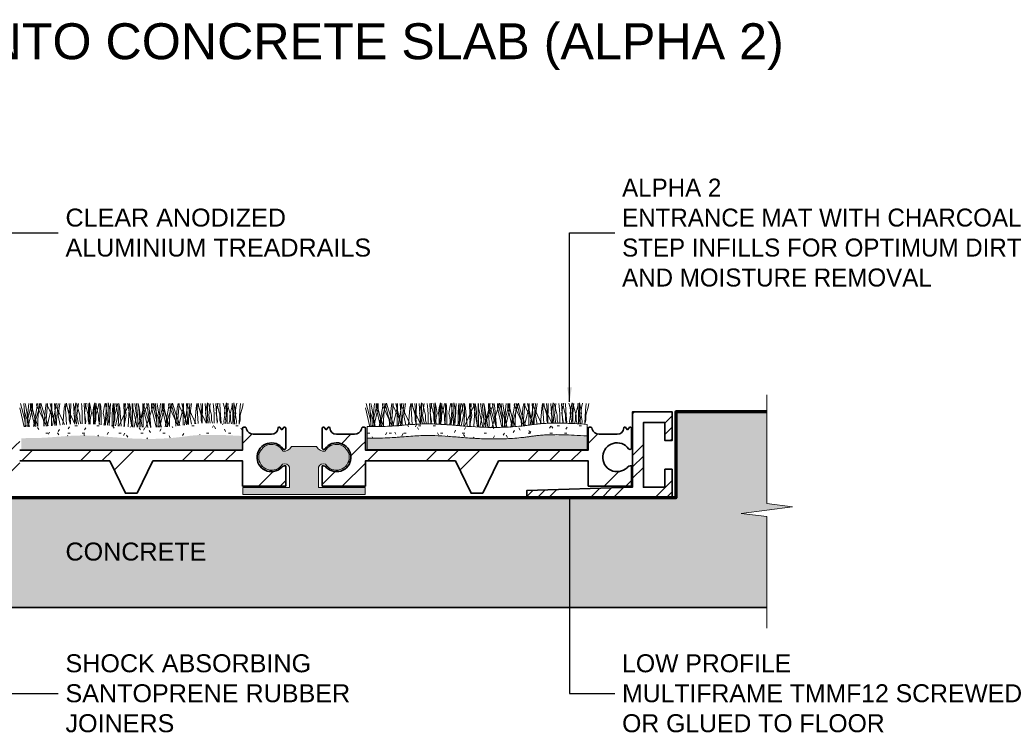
# Model space of a CAD drawing. Header units: millimetres. Extents: x -119 to 121, y -35 to 67.
# Tile 2 of 2: x -16 to 121, y -32 to 67. Entities that reach past the tile are written whole.
import ezdxf

# ---------------------------------------------------------------- set-up
doc = ezdxf.new("R2010")
doc.units = ezdxf.units.MM
for name, color, linetype, lineweight in [('FS-DETAIL', 3, 'Continuous', 35), ('FS-DETAIL-HATCH', 253, 'Continuous', 13), ('FS-DETAIL-THIN', 8, 'Continuous', 18), ('FS-DETAIL-WIDE', 4, 'Continuous', 70), ('FS-TEXT', 7, 'Continuous', 25)]:
    doc.layers.add(name, color=color, linetype=linetype, lineweight=lineweight)
doc.styles.add('Arial', font='arial.ttf', dxfattribs={"height": 2.5})
doc.dimstyles.new('Diagonal_2.5mm Arial$7', dxfattribs={"dimtxt": 2.5, "dimasz": 2, "dimexe": 2.5, "dimexo": 5, "dimgap": 1, "dimtad": 0, "dimzin": 0, "dimdsep": 46, "dimtxsty": 'Arial', "dimcen": 2, "dimdle": 4, "dimclrd": 1, "dimclre": 256, "dimclrt": 7, "dimaunit": 1, "dimadec": 0, "dimazin": 0, "dimtfac": 1, "dimtix": 1, "dimtmove": 2, "dimatfit": 3, "dimfxl": 1, "dimtvp": 1, "dimtolj": 1, "dimtzin": 0, "dimarcsym": 0})
pattern_1 = [(0, (-1470.8848, -3314.3354), (4.064, 1.016), [0.335, -2.713, 0.335, -2.713, -16.256]), (0, (-1470.8848, -3314.3354), (4.064, 1.016), [-6.096, 0.335, -5.761, 0.335, -2.713, -7.112]), (0, (-1470.8848, -3314.3354), (4.064, 1.016), [-15.24, 0.335, -1.697, 0.335, -4.745]), (120, (-1469.3608, -3313.8274), (-2.9118818, 3.01152724), [0.335, -2.713, 0.335, -2.713, -16.256]), (120, (-1469.3608, -3313.8274), (-2.9118818, 3.01152724), [-6.096, 0.335, -5.761, 0.335, -2.713, -7.112]), (120, (-1469.3608, -3313.8274), (-2.9118818, 3.01152724), [-15.24, 0.335, -1.697, 0.335, -4.745]), (240, (-1468.8528, -3311.7954), (-1.1521182, -4.02752724), [0.335, -2.713, 0.335, -2.713, -16.256]), (240, (-1468.8528, -3311.7954), (-1.1521182, -4.02752724), [-6.096, 0.335, -5.761, 0.335, -2.713, -7.112]), (240, (-1468.8528, -3311.7954), (-1.1521182, -4.02752724), [-15.24, 0.335, -1.697, 0.335, -4.745])]

# ---------------------------------------------------------------- blocks, each defined once
blk = doc.blocks.new('CARPET-H-PROFILE-ALPHA')
at = {"layer": 'FS-DETAIL-HATCH'}
for p, q in [((-43.78, -55.42), (-44.36, -53.15)), ((-43.73, -55.42), (-43.93, -53.15)), ((-43.63, -53.51), (-43.71, -53.15)), ((-43.44, -55.42), (-43.24, -53.15)), ((-43.39, -55.42), (-42.82, -53.15)), ((-42.99, -53.77), (-42.99, -53.14)), ((-42.69, -54.18), (-42.99, -53.14)), ((-42.32, -55.42), (-42.89, -53.15)), ((-42.72, -53.77), (-42.72, -53.15)), ((-42.13, -53.4), (-42.09, -53.15)), ((-42.08, -53.51), (-42, -53.15)), ((-41.98, -55.42), (-41.78, -53.15)), ((-41.86, -54.18), (-41.54, -53.1)), ((-41.16, -55.42), (-41.73, -53.15)), ((-41.23, -54.18), (-41.54, -53.1)), ((-40.92, -53.81), (-40.79, -53.15)), ((-40.82, -55.42), (-40.62, -53.15)), ((-40.67, -53.4), (-40.63, -53.15)), ((-39.69, -55.42), (-40.27, -53.15)), ((-40.09, -53.77), (-40.09, -53.15)), ((-40.03, -53.15), (-40.09, -56.25)), ((-39.44, -56.2), (-39.63, -53.15)), ((-39.51, -53.4), (-39.47, -53.15)), ((-39.46, -53.51), (-39.37, -53.15)), ((-39.36, -55.42), (-39.16, -53.15)), ((-39.16, -54.82), (-38.93, -53.15)), ((-38.29, -53.81), (-38.17, -53.16)), ((-37.99, -56.08), (-38.17, -53.16)), ((-38.04, -53.4), (-38, -53.13)), ((-37.89, -53.66), (-38, -53.13)), ((-37.62, -53.15), (-37.54, -54.11)), ((-37.4, -53.15), (-37.46, -56.05)), ((-36.83, -56.02), (-37.01, -53.15)), ((-36.84, -53.73), (-36.68, -53.08)), ((-36.68, -53.43), (-36.68, -53.08)), ((-36.53, -54.82), (-36.31, -53.15)), ((-36.43, -53.66), (-36.53, -53.15)), ((-35.91, -53.15), (-35.86, -53.55)), ((-35.37, -56), (-35.54, -53.15)), ((-35.38, -53.73), (-35.23, -53.13)), ((-35.27, -53.66), (-35.37, -53.15)), ((-34.99, -53.15), (-34.92, -54.11)), ((-34.64, -53.73), (-34.8, -53.08)), ((-34.8, -53.43), (-34.8, -53.08)), ((-34.22, -53.73), (-34.06, -53.08)), ((-34.11, -53.15), (-34.16, -53.55)), ((-34.06, -53.43), (-34.06, -53.08)), ((-33.87, -53.15), (-33.94, -54.11)), ((-33.81, -53.66), (-33.91, -53.15)), ((-33.59, -53.66), (-33.48, -53.15)), ((-33.34, -53.43), (-33.34, -53.15)), ((-33.28, -53.15), (-33.23, -53.55)), ((-32.76, -53.73), (-32.61, -53.13)), ((-32.33, -54.82), (-32.55, -53.15)), ((-32.4, -53.15), (-32.48, -54.11)), ((-32.01, -53.73), (-32.18, -53.08)), ((-32.18, -53.43), (-32.18, -53.08)), ((-32.04, -56.2), (-31.85, -53.15)), ((-31.49, -53.15), (-31.54, -53.55)), ((-31.45, -53.15), (-31.39, -56.25)), ((-31.24, -53.15), (-31.31, -54.11)), ((-30.86, -54.82), (-31.08, -53.15)), ((-30.96, -53.66), (-30.86, -53.15)), ((-30.71, -53.43), (-30.71, -53.15)), ((-30.56, -53.81), (-30.69, -53.15)), ((-29.99, -53.15), (-29.93, -56.25)), ((-29.7, -54.82), (-29.92, -53.15)), ((-29.78, -53.15), (-29.85, -54.11)), ((-29.4, -53.51), (-29.48, -53.15)), ((-29.42, -56.36), (-29.23, -53.16)), ((-29.35, -53.4), (-29.39, -53.15)), ((-29.1, -53.81), (-29.23, -53.16)), ((-28.83, -53.15), (-28.76, -56.25)), ((-28.76, -53.77), (-28.76, -53.15)), ((-28.24, -54.82), (-28.46, -53.15)), ((-28.04, -55.42), (-28.24, -53.15)), ((-27.94, -53.81), (-28.07, -53.15)), ((-27.94, -53.51), (-28.02, -53.15)), ((-27.7, -55.42), (-27.12, -53.15)), ((-27.36, -53.15), (-27.3, -56.25)), ((-27.3, -53.77), (-27.3, -53.14)), ((-27, -54.18), (-27.3, -53.14)), ((-26.78, -53.51), (-26.86, -53.15)), ((-26.72, -53.4), (-26.77, -53.15)), ((-26.48, -53.81), (-26.6, -53.15)), ((-26.16, -54.18), (-25.85, -53.1)), ((-26.14, -53.77), (-26.14, -53.15)), ((-25.46, -55.42), (-26.04, -53.15)), ((-25.54, -54.18), (-25.85, -53.1)), ((-25.41, -55.42), (-25.61, -53.15)), ((-25.31, -53.51), (-25.39, -53.15)), ((-25.13, -55.42), (-24.93, -53.15)), ((-25.07, -55.42), (-24.5, -53.15)), ((-24.68, -53.77), (-24.68, -53.14)), ((-24.38, -54.18), (-24.68, -53.14)), ((-24, -55.42), (-24.58, -53.15)), ((-24.4, -53.77), (-24.4, -53.15)), ((-23.81, -53.4), (-23.77, -53.15)), ((-23.76, -53.51), (-23.68, -53.15)), ((-23.66, -55.42), (-23.46, -53.15)), ((-23.54, -54.18), (-23.22, -53.1)), ((-22.84, -55.42), (-23.41, -53.15)), ((-22.91, -54.18), (-23.22, -53.1)), ((-22.6, -53.81), (-22.47, -53.15)), ((-22.5, -55.42), (-22.3, -53.15)), ((-22.35, -53.4), (-22.31, -53.15)), ((-21.38, -55.42), (-21.95, -53.15)), ((-21.77, -53.77), (-21.77, -53.15)), ((-21.71, -53.15), (-21.77, -56.17)), ((-21.13, -56.09), (-21.31, -53.15)), ((-21.19, -53.4), (-21.15, -53.15)), ((-21.14, -53.51), (-21.05, -53.15)), ((-21.04, -55.42), (-20.84, -53.15)), ((-20.84, -54.82), (-20.62, -53.15)), ((-19.97, -53.81), (-19.85, -53.16)), ((-19.68, -55.95), (-19.85, -53.16)), ((-19.73, -53.4), (-19.68, -53.13)), ((-19.58, -53.66), (-19.68, -53.13)), ((-19.3, -53.15), (-19.22, -54.11)), ((-19.09, -53.15), (-19.14, -55.91)), ((-18.52, -55.91), (-18.69, -53.15)), ((-18.53, -53.73), (-18.36, -53.08)), ((-18.36, -53.43), (-18.36, -53.08)), ((-18.11, -53.66), (-18.22, -53.15)), ((-18.21, -54.82), (-17.99, -53.15)), ((-17.59, -53.15), (-17.54, -53.55)), ((-17.05, -55.9), (-17.22, -53.15)), ((-17.06, -53.73), (-16.91, -53.13)), ((-16.95, -53.66), (-17.05, -53.15)), ((-16.67, -53.15), (-16.6, -54.11)), ((-16.03, -53.73), (-16.18, -53.13)), ((-15.9, -53.73), (-15.74, -53.08)), ((-15.74, -53.43), (-15.74, -53.08)), ((-15.49, -53.66), (-15.59, -53.15)), ((-15.5, -53.15), (-15.55, -53.55)), ((-14.98, -53.66), (-14.88, -53.15)), ((-14.96, -53.15), (-14.91, -53.55)), ((-14.73, -53.43), (-14.73, -53.08)), ((-14.57, -53.73), (-14.73, -53.08)), ((-14.44, -53.73), (-14.29, -53.13)), ((-13.79, -53.15), (-13.87, -54.11)), ((-13.52, -53.66), (-13.41, -53.15)), ((-43.85, -56.38), (-44.46, -53.77)), ((-43.13, -56.37), (-43.86, -54.18)), ((-43.15, -56.37), (-43.63, -53.51)), ((-43.32, -56.37), (-42.72, -53.77)), ((-42.39, -56.36), (-42.99, -53.77)), ((-41.97, -56.35), (-42.69, -54.18)), ((-42.58, -56.36), (-41.86, -54.18)), ((-42.56, -56.36), (-42.08, -53.51)), ((-40.82, -56.21), (-42.13, -53.4)), ((-40.53, -56.28), (-41.23, -54.18)), ((-41.12, -56.31), (-40.92, -53.81)), ((-40.68, -56.29), (-40.09, -53.77)), ((-39.36, -56.19), (-40.67, -53.4)), ((-39.91, -56.23), (-39.46, -53.51)), ((-38.24, -56.1), (-39.51, -53.4)), ((-38.48, -56.12), (-38.29, -53.81)), ((-36.82, -56.02), (-38.04, -53.4)), ((-37.59, -54.78), (-37.89, -53.66)), ((-37.54, -54.11), (-37.43, -55.91)), ((-36.96, -54.56), (-36.84, -53.73)), ((-36.84, -55.08), (-36.96, -54.56)), ((-36.68, -54.75), (-36.68, -53.43)), ((-36.6, -56.01), (-36.68, -54.75)), ((-36.13, -54.78), (-36.43, -53.66)), ((-35.86, -53.55), (-35.78, -54.6)), ((-35.78, -54.6), (-35.78, -55.8)), ((-35.49, -54.56), (-35.38, -53.73)), ((-35.38, -55.08), (-35.49, -54.56)), ((-34.97, -54.78), (-35.27, -53.66)), ((-34.92, -54.11), (-34.81, -55.91)), ((-34.88, -56.01), (-34.8, -54.75)), ((-34.8, -54.75), (-34.8, -53.43)), ((-34.52, -54.56), (-34.64, -53.73)), ((-34.64, -55.08), (-34.52, -54.56)), ((-34.33, -54.56), (-34.22, -53.73)), ((-34.22, -55.08), (-34.33, -54.56)), ((-34.16, -53.55), (-34.24, -54.6)), ((-34.24, -54.6), (-34.24, -55.8)), ((-34.06, -54.75), (-34.06, -53.43)), ((-33.98, -56.05), (-34.06, -54.75)), ((-33.94, -54.11), (-34.05, -55.91)), ((-33.89, -54.78), (-33.59, -53.66)), ((-33.51, -54.78), (-33.81, -53.66)), ((-33.42, -56.09), (-33.34, -54.75)), ((-33.34, -54.75), (-33.34, -53.43)), ((-33.23, -53.55), (-33.16, -54.6)), ((-33.16, -54.6), (-33.16, -55.8)), ((-32.87, -54.56), (-32.76, -53.73)), ((-32.76, -55.08), (-32.87, -54.56)), ((-32.48, -54.11), (-32.59, -55.91)), ((-32.26, -56.18), (-32.18, -54.75)), ((-32.18, -54.75), (-32.18, -53.43)), ((-31.9, -54.56), (-32.01, -53.73)), ((-32.01, -55.08), (-31.9, -54.56)), ((-31.54, -53.55), (-31.61, -54.6)), ((-31.61, -54.6), (-31.61, -55.8)), ((-31.31, -54.11), (-31.43, -55.91)), ((-31.26, -54.78), (-30.96, -53.66)), ((-30.81, -56.3), (-30.71, -54.75)), ((-30.71, -54.75), (-30.71, -53.43)), ((-30.66, -56.21), (-29.35, -53.4)), ((-30.36, -56.33), (-30.56, -53.81)), ((-29.85, -54.11), (-29.96, -55.91)), ((-28.92, -56.42), (-29.4, -53.51)), ((-28.89, -56.42), (-29.1, -53.81)), ((-28.14, -56.45), (-28.76, -53.77)), ((-28.04, -56.21), (-26.72, -53.4)), ((-27.45, -56.43), (-27.94, -53.51)), ((-27.73, -56.46), (-27.94, -53.81)), ((-26.67, -56.48), (-27.3, -53.77)), ((-26.24, -56.48), (-27, -54.18)), ((-26.93, -56.48), (-26.16, -54.18)), ((-26.29, -56.43), (-26.78, -53.51)), ((-26.26, -56.48), (-26.48, -53.81)), ((-25.51, -56.47), (-26.14, -53.77)), ((-24.79, -56.44), (-25.54, -54.18)), ((-24.83, -56.43), (-25.31, -53.51)), ((-25.02, -56.45), (-24.4, -53.77)), ((-24.06, -56.4), (-24.68, -53.77)), ((-23.65, -56.37), (-24.38, -54.18)), ((-24.28, -56.41), (-23.54, -54.18)), ((-24.25, -56.41), (-23.76, -53.51)), ((-22.5, -56.21), (-23.81, -53.4)), ((-22.23, -56.23), (-22.91, -54.18)), ((-22.8, -56.29), (-22.6, -53.81)), ((-22.35, -56.24), (-21.77, -53.77)), ((-21.1, -56.08), (-22.33, -53.45)), ((-21.58, -56.15), (-21.14, -53.51)), ((-19.99, -55.97), (-21.19, -53.4)), ((-20.15, -55.99), (-19.97, -53.81)), ((-18.55, -55.91), (-19.73, -53.4)), ((-19.28, -54.78), (-19.58, -53.66)), ((-19.22, -54.11), (-19.11, -55.91)), ((-18.64, -54.56), (-18.53, -53.73)), ((-18.53, -55.08), (-18.64, -54.56)), ((-18.36, -54.75), (-18.36, -53.43)), ((-18.29, -55.91), (-18.36, -54.75)), ((-17.81, -54.78), (-18.11, -53.66)), ((-17.54, -53.55), (-17.46, -54.6)), ((-17.46, -54.6), (-17.46, -55.8)), ((-17.18, -54.56), (-17.06, -53.73)), ((-17.06, -55.08), (-17.18, -54.56)), ((-16.65, -54.78), (-16.95, -53.66)), ((-16.6, -54.11), (-16.49, -55.91)), ((-15.92, -54.56), (-16.03, -53.73)), ((-16.03, -55.08), (-15.92, -54.56)), ((-16.01, -54.56), (-15.9, -53.73)), ((-15.9, -55.08), (-16.01, -54.56)), ((-15.74, -54.75), (-15.74, -53.43)), ((-15.66, -55.96), (-15.74, -54.75)), ((-15.55, -53.55), (-15.63, -54.6)), ((-15.63, -54.6), (-15.63, -55.8)), ((-15.19, -54.78), (-15.49, -53.66)), ((-15.28, -54.78), (-14.98, -53.66)), ((-14.91, -53.55), (-14.84, -54.6)), ((-14.84, -54.6), (-14.84, -55.8)), ((-14.8, -56.01), (-14.73, -54.75)), ((-14.73, -54.75), (-14.73, -53.43)), ((-14.45, -54.56), (-14.57, -53.73)), ((-14.57, -55.08), (-14.45, -54.56)), ((-14.55, -54.56), (-14.44, -53.73)), ((-14.44, -55.08), (-14.55, -54.56)), ((-13.87, -54.11), (-13.98, -55.91)), ((-13.82, -54.78), (-13.52, -53.66)), ((-43.7, -56.38), (-43.78, -55.42)), ((-43.73, -56.38), (-43.73, -55.42)), ((-43.48, -56.37), (-43.39, -55.42)), ((-43.44, -56.37), (-43.44, -55.42)), ((-42.24, -56.36), (-42.32, -55.42)), ((-41.98, -56.35), (-41.98, -55.42)), ((-41.08, -56.31), (-41.16, -55.42)), ((-40.82, -56.3), (-40.82, -55.42)), ((-39.62, -56.21), (-39.69, -55.42)), ((-39.36, -56.19), (-39.36, -55.42)), ((-38.88, -56.15), (-39.16, -54.82)), ((-37.59, -55.46), (-37.59, -54.78)), ((-37.43, -56.05), (-37.59, -55.46)), ((-37.43, -55.91), (-37.44, -56.05)), ((-36.77, -55.61), (-36.84, -55.08)), ((-36.81, -56.02), (-36.77, -55.61)), ((-36.29, -56.01), (-36.53, -54.82)), ((-36.13, -55.46), (-36.13, -54.78)), ((-35.98, -56), (-36.13, -55.46)), ((-35.78, -55.8), (-35.78, -56)), ((-35.31, -55.61), (-35.38, -55.08)), ((-35.34, -56), (-35.31, -55.61)), ((-34.97, -55.46), (-34.97, -54.78)), ((-34.81, -56.01), (-34.97, -55.46)), ((-34.81, -55.91), (-34.81, -56.01)), ((-34.71, -55.61), (-34.64, -55.08)), ((-34.67, -56.02), (-34.71, -55.61)), ((-34.24, -55.8), (-34.24, -56.04)), ((-34.14, -55.61), (-34.22, -55.08)), ((-34.18, -56.04), (-34.14, -55.61)), ((-34.05, -56.05), (-33.89, -55.46)), ((-34.05, -55.91), (-34.04, -56.05)), ((-33.89, -55.46), (-33.89, -54.78)), ((-33.51, -55.46), (-33.51, -54.78)), ((-33.33, -56.1), (-33.51, -55.46)), ((-33.16, -55.8), (-33.15, -56.11)), ((-32.68, -55.61), (-32.76, -55.08)), ((-32.73, -56.14), (-32.68, -55.61)), ((-32.6, -56.15), (-32.33, -54.82)), ((-32.59, -55.91), (-32.57, -56.15)), ((-32.09, -55.61), (-32.01, -55.08)), ((-32.03, -56.2), (-32.09, -55.61)), ((-31.61, -55.8), (-31.62, -56.23)), ((-31.48, -56.24), (-31.26, -55.46)), ((-31.43, -55.91), (-31.4, -56.25)), ((-31.26, -55.46), (-31.26, -54.78)), ((-31.16, -56.27), (-30.86, -54.82)), ((-30.02, -56.35), (-29.7, -54.82)), ((-29.96, -55.91), (-29.93, -56.36)), ((-28.57, -56.44), (-28.24, -54.82)), ((-28.04, -56.45), (-28.04, -55.42)), ((-27.79, -56.46), (-27.7, -55.42)), ((-25.37, -56.46), (-25.46, -55.42)), ((-25.41, -56.46), (-25.41, -55.42)), ((-25.17, -56.46), (-25.07, -55.42)), ((-25.13, -56.46), (-25.13, -55.42)), ((-23.92, -56.39), (-24, -55.42)), ((-23.66, -56.37), (-23.66, -55.42)), ((-22.76, -56.29), (-22.84, -55.42)), ((-22.5, -56.26), (-22.5, -55.42)), ((-21.31, -56.11), (-21.38, -55.42)), ((-21.04, -56.08), (-21.04, -55.42)), ((-20.59, -56.02), (-20.84, -54.82)), ((-19.28, -55.46), (-19.28, -54.78)), ((-19.15, -55.91), (-19.28, -55.46)), ((-18.45, -55.61), (-18.53, -55.08)), ((-18.48, -55.91), (-18.45, -55.61)), ((-17.99, -55.91), (-18.21, -54.82)), ((-17.81, -55.46), (-17.81, -54.78)), ((-17.69, -55.9), (-17.81, -55.46)), ((-17.46, -55.8), (-17.46, -55.9)), ((-16.99, -55.61), (-17.06, -55.08)), ((-17.01, -55.9), (-16.99, -55.61)), ((-16.65, -55.46), (-16.65, -54.78)), ((-16.52, -55.92), (-16.65, -55.46)), ((-16.49, -55.91), (-16.49, -55.92)), ((-16.1, -55.61), (-16.03, -55.08)), ((-16.07, -55.94), (-16.1, -55.61)), ((-15.83, -55.61), (-15.9, -55.08)), ((-15.86, -55.95), (-15.83, -55.61)), ((-15.63, -55.8), (-15.63, -55.97)), ((-15.42, -55.98), (-15.28, -55.46)), ((-15.28, -55.46), (-15.28, -54.78)), ((-15.19, -55.46), (-15.19, -54.78)), ((-15.04, -56), (-15.19, -55.46)), ((-14.84, -55.8), (-14.83, -56.01)), ((-14.64, -55.61), (-14.57, -55.08)), ((-14.6, -56.02), (-14.64, -55.61)), ((-14.36, -55.61), (-14.44, -55.08)), ((-14.4, -56.03), (-14.36, -55.61)), ((-13.98, -56.05), (-13.82, -55.46)), ((-13.98, -55.91), (-13.97, -56.05)), ((-13.82, -55.46), (-13.82, -54.78)), ((-40.82, -56.3), (-40.82, -56.21)), ((-30.66, -56.31), (-30.66, -56.21)), ((-29.93, -56.25), (-29.93, -56.36)), ((-29.43, -56.39), (-29.42, -56.36)), ((-28.76, -56.25), (-28.77, -56.43)), ((-28.04, -56.45), (-28.04, -56.21)), ((-27.46, -56.47), (-27.45, -56.43)), ((-27.3, -56.25), (-27.31, -56.47)), ((-26.3, -56.48), (-26.29, -56.43)), ((-22.5, -56.26), (-22.5, -56.21))]:
    blk.add_line(p, q, dxfattribs=at)

msp = doc.modelspace()

# ---------------------------------------------------------------- hatches: boundary and pattern name
at = {"layer": 'FS-DETAIL-HATCH'}
h = msp.add_hatch(dxfattribs=at)
h.set_pattern_fill('FP_2', color=256, style=0, pattern_type=2)
h.set_pattern_definition([(50, (-1470.885, -3314.3354), (7.174375, -0.628683), [0.75, -8.25]), (100.45, (-1470.285, -3314.3884), (5.785598, 6.893719), [0.64, -7.01]), (46.18, (-1470.885, -3312.335), (10.672662, -1.655812), [1.125, -12.375]), (96.64, (-1469.995, -3312.475), (9.346212, 9.742055), [0.956, -10.517]), (351.184, (-1470.885, -3312.335), (9.346443, 9.74164), [0.9, -9.9]), (21, (-1469.885, -3312.8354), (5.969341, -4.026198), [0.75, -8.25]), (326, (-1469.885, -3312.8354), (2.432792, 7.2513), [0.6, -6.6]), (71.451, (-1469.388, -3313.1704), (8.402601, 3.225564), [0.637, -7.011]), (37.5, (-1470.8848, -3314.3354), (0.1215986, 3.3289385), [0.025, -6.52, 0.025, -6.7, -6.65]), (37.5, (-1470.8848, -3314.3354), (0.1215986, 3.3289385), [-13.27, 0.025, -6.625]), (7.5, (-1470.8848, -3314.3354), (2.6306954, 3.944117), [0.025, -3.82, 0.025, -6.37, -2.55]), (7.5, (-1470.8848, -3314.3354), (2.6306954, 3.944117), [-10.24, 0.025, -2.525]), (327.5, (-1473.1148, -3314.3354), (5.337887, -0.2253338), [0.025, -2.5, 0.025, -7.8, -10.375]), (327.5, (-1473.1148, -3314.3354), (5.337887, -0.2253338), [-10.35, 0.025, -10.35]), (317.5, (-1474.115, -3314.3354), (5.831567, 1.00132), [0.025, -3.25, 0.025, -5.18, -7.375]), (317.5, (-1474.115, -3314.3354), (5.831567, 1.00132), [-8.48, 0.025, -7.35])])
h.paths.add_polyline_path([(38.432, -15.224), (88.344, -15.224), (88.344, -2.593), (84.789, -2.141), (91.9, -1.238), (88.344, -0.786), (88.344, 11.984), (75.571, 11.984), (75.571, 0), (75.188, 0), (75.188, -0.016), (54.988, -0.016), (54.988, 0), (-55.019, 0), (-55.019, -0.016), (-75.219, -0.016), (-75.219, 0), (-75.528, 0), (-75.528, 11.984), (-90.88, 11.984), (-90.88, -0.786), (-87.325, -1.238), (-94.436, -2.141), (-90.88, -2.593), (-90.88, -15.224), (1.234, -15.224)])
h = msp.add_hatch(dxfattribs=at)
h.set_pattern_fill('FP_3', color=256, style=0, pattern_type=2)
h.set_pattern_definition([(45, (-1470.885, -3314.3354), (-4.490128, 4.490128), []), (45, (-1469.298, -3314.3354), (9e-16, 8.980256), []), (45, (-1472.472, -3314.3354), (9e-16, 8.980256), [])])
h.paths.add_polyline_path([(54.988, -0.016), (75.188, -0.016), (75.188, 3.984), (74.188, 3.984), (74.188, 1.484), (71.188, 1.484), (71.188, 10.484), (74.188, 10.484), (74.188, 7.984), (75.188, 7.984), (75.188, 11.984), (69.688, 11.984), (69.688, 1.503), (54.988, 1.058)], flags=0)
at = {"layer": 'FS-DETAIL-HATCH', "lineweight": 18}
h = msp.add_hatch(dxfattribs=at)
h.set_pattern_fill('FP_1', color=256, style=0, pattern_type=2)
h.set_pattern_definition([(45, (-1489.888, -3330.254), (14.142136, -9e-16), [20, 0]), (45, (-1486.888, -3330.254), (14.142136, -9e-16), [20, 0]), (45, (-1483.888, -3330.254), (14.142136, -9e-16), [20, 0])])
h.paths.add_polyline_path([(0.798, 0.659), (2.985, 5.159), (15.467, 5.159), (15.467, 1.659), (21.467, 1.659), (21.467, 4.459), (21.326, 4.476), (21.185, 4.458), (21.053, 4.405), (20.939, 4.322), (20.848, 4.213), (20.439, 3.911), (19.968, 3.723), (19.464, 3.659), (18.96, 3.724), (18.489, 3.914), (18.082, 4.217), (17.763, 4.612), (17.554, 5.075), (17.469, 5.575), (17.512, 6.081), (17.681, 6.56), (17.965, 6.98), (18.347, 7.316), (18.8, 7.545), (19.296, 7.652), (19.803, 7.631), (20.289, 7.482), (20.722, 7.216), (21.16, 6.775), (21.215, 6.755), (21.272, 6.749), (21.33, 6.758), (21.383, 6.78), (21.43, 6.814), (21.467, 6.859), (21.467, 9.759), (21.409, 9.825), (21.328, 9.856), (21.241, 9.846), (21.202, 9.825), (20.9, 9.489), (20.628, 9.823), (20.559, 9.848), (20.486, 9.836), (20.455, 9.817), (20.412, 9.757), (20.374, 9.52), (20.276, 9.3), (20.124, 9.113), (19.93, 8.972), (19.706, 8.885), (19.467, 8.859), (16.955, 8.859), (16.744, 8.878), (16.543, 8.944), (16.361, 9.052), (16.208, 9.199), (16.091, 9.376), (15.963, 9.726), (15.908, 9.787), (15.841, 9.832), (15.764, 9.858), (15.683, 9.864), (15.603, 9.849), (15.529, 9.815), (15.467, 9.763), (15.467, 6.659), (-15.533, 6.659), (-15.533, 9.763), (-15.596, 9.815), (-15.669, 9.849), (-15.749, 9.864), (-15.83, 9.858), (-15.907, 9.832), (-15.975, 9.787), (-16.029, 9.726), (-16.069, 9.642), (-16.084, 9.575), (-16.158, 9.376), (-16.274, 9.199), (-16.427, 9.052), (-16.609, 8.944), (-16.811, 8.878), (-17.022, 8.859), (-19.533, 8.859), (-19.772, 8.885), (-19.996, 8.972), (-20.191, 9.113), (-20.342, 9.3), (-20.44, 9.52), (-20.478, 9.757), (-20.521, 9.817), (-20.588, 9.847), (-20.662, 9.84), (-20.694, 9.823), (-20.966, 9.489), (-21.269, 9.825), (-21.35, 9.856), (-21.437, 9.846), (-21.476, 9.825), (-21.533, 9.759), (-21.533, 6.859), (-21.496, 6.814), (-21.45, 6.78), (-21.396, 6.758), (-21.339, 6.749), (-21.257, 6.764), (-21.227, 6.775), (-21.158, 6.83), (-21.128, 6.862), (-20.788, 7.216), (-20.355, 7.482), (-19.87, 7.631), (-19.363, 7.652), (-18.866, 7.545), (-18.404, 7.308), (-18.032, 6.98), (-17.747, 6.56), (-17.578, 6.081), (-17.535, 5.575), (-17.621, 5.075), (-17.829, 4.612), (-18.148, 4.217), (-18.556, 3.914), (-19.027, 3.724), (-19.53, 3.659), (-20.034, 3.723), (-20.522, 3.923), (-20.914, 4.213), (-21.005, 4.322), (-21.158, 4.42), (-21.252, 4.458), (-21.392, 4.476), (-21.533, 4.459), (-21.533, 1.659), (-15.533, 1.659), (-15.533, 5.159), (-3.015, 5.159), (-0.828, 0.659)], flags=0)
at = {"layer": 'FS-DETAIL-HATCH'}
h = msp.add_hatch(dxfattribs=at)
h.set_pattern_fill('FP_4', color=256, style=0, pattern_type=2)
h.set_pattern_definition(pattern_1)
h.paths.add_polyline_path([(2.639, 8.208), (3.798, 8.232), (4.946, 8.292), (6.075, 8.387), (7.175, 8.516), (8.31, 8.667), (9.798, 8.781), (12.006, 8.79), (15.303, 8.628), (15.303, 10.232), (12.006, 10.394), (9.798, 10.384), (8.31, 10.271), (7.175, 10.12), (6.075, 9.99), (4.946, 9.895), (3.798, 9.835), (2.639, 9.811), (1.234, 9.83), (0.333, 9.861), (-0.79, 9.922), (-2.927, 10.084), (-4.914, 10.237), (-5.869, 10.284), (-6.828, 10.299), (-7.835, 10.279), (-8.936, 10.218), (-11.452, 10.021), (-12.794, 9.949), (-14.112, 9.921), (-15.286, 9.917), (-15.286, 8.314), (-14.112, 8.318), (-12.794, 8.346), (-11.452, 8.418), (-8.936, 8.614), (-7.835, 8.675), (-6.828, 8.696), (-5.869, 8.68), (-4.914, 8.634), (-2.927, 8.481), (-0.79, 8.319), (0.333, 8.258), (1.481, 8.219)], flags=0)
at = {"layer": 'FS-DETAIL-HATCH', "lineweight": 18}
h = msp.add_hatch(dxfattribs=at)
h.set_pattern_fill('FP_1', color=256, style=0, pattern_type=2)
h.set_pattern_definition([(45, (-1441.822, -3330.254), (14.142136, -9e-16), [20, 0]), (45, (-1438.822, -3330.254), (14.142136, -9e-16), [20, 0]), (45, (-1435.822, -3330.254), (14.142136, -9e-16), [20, 0])])
h.paths.add_polyline_path([(48.863, 0.659), (51.05, 5.159), (63.532, 5.159), (63.532, 1.659), (69.532, 1.659), (69.532, 4.459), (69.391, 4.476), (69.25, 4.458), (69.119, 4.405), (69.004, 4.322), (68.913, 4.213), (68.504, 3.911), (68.033, 3.723), (67.529, 3.659), (67.026, 3.724), (66.555, 3.914), (66.147, 4.217), (65.828, 4.612), (65.619, 5.075), (65.534, 5.575), (65.577, 6.081), (65.746, 6.56), (66.031, 6.98), (66.412, 7.316), (66.865, 7.545), (67.361, 7.652), (67.869, 7.631), (68.354, 7.482), (68.787, 7.216), (69.225, 6.775), (69.28, 6.755), (69.338, 6.749), (69.395, 6.758), (69.449, 6.78), (69.495, 6.814), (69.532, 6.859), (69.532, 9.759), (69.475, 9.825), (69.393, 9.856), (69.306, 9.846), (69.268, 9.825), (68.965, 9.489), (68.693, 9.823), (68.624, 9.848), (68.552, 9.836), (68.52, 9.817), (68.477, 9.757), (68.439, 9.52), (68.341, 9.3), (68.189, 9.113), (67.995, 8.972), (67.771, 8.885), (67.532, 8.859), (65.02, 8.859), (64.809, 8.878), (64.608, 8.944), (64.426, 9.052), (64.273, 9.199), (64.156, 9.376), (64.028, 9.726), (63.974, 9.787), (63.906, 9.832), (63.829, 9.858), (63.748, 9.864), (63.668, 9.849), (63.594, 9.815), (63.532, 9.763), (63.532, 6.659), (32.532, 6.659), (32.532, 9.763), (32.47, 9.815), (32.396, 9.849), (32.316, 9.864), (32.235, 9.858), (32.158, 9.832), (32.09, 9.787), (32.036, 9.726), (31.996, 9.642), (31.982, 9.575), (31.908, 9.376), (31.791, 9.199), (31.638, 9.052), (31.456, 8.944), (31.255, 8.878), (31.044, 8.859), (28.532, 8.859), (28.293, 8.885), (28.069, 8.972), (27.875, 9.113), (27.723, 9.3), (27.625, 9.52), (27.587, 9.757), (27.544, 9.817), (27.477, 9.847), (27.404, 9.84), (27.371, 9.823), (27.099, 9.489), (26.796, 9.825), (26.715, 9.856), (26.628, 9.846), (26.589, 9.825), (26.532, 9.759), (26.532, 6.859), (26.569, 6.814), (26.615, 6.78), (26.669, 6.758), (26.726, 6.749), (26.808, 6.764), (26.839, 6.775), (26.907, 6.83), (26.937, 6.862), (27.277, 7.216), (27.71, 7.482), (28.195, 7.631), (28.703, 7.652), (29.199, 7.545), (29.661, 7.308), (30.033, 6.98), (30.318, 6.56), (30.487, 6.081), (30.53, 5.575), (30.445, 5.075), (30.236, 4.612), (29.917, 4.217), (29.509, 3.914), (29.038, 3.724), (28.535, 3.659), (28.031, 3.723), (27.544, 3.923), (27.151, 4.213), (27.06, 4.322), (26.907, 4.42), (26.814, 4.458), (26.673, 4.476), (26.532, 4.459), (26.532, 1.659), (32.532, 1.659), (32.532, 5.159), (45.05, 5.159), (47.237, 0.659)], flags=0)
at = {"layer": 'FS-DETAIL-HATCH'}
h = msp.add_hatch(dxfattribs=at)
h.set_pattern_fill('FP_4', color=256, style=0, pattern_type=2)
h.set_pattern_definition(pattern_1)
h.paths.add_polyline_path([(50.704, 8.208), (51.863, 8.232), (53.011, 8.292), (54.14, 8.387), (55.24, 8.516), (56.376, 8.667), (57.863, 8.781), (60.071, 8.79), (63.368, 8.628), (63.368, 10.232), (60.071, 10.394), (57.863, 10.384), (56.376, 10.271), (55.24, 10.12), (54.14, 9.99), (53.011, 9.895), (51.863, 9.835), (50.704, 9.811), (49.546, 9.822), (48.399, 9.861), (47.275, 9.922), (45.139, 10.084), (43.151, 10.237), (42.196, 10.284), (41.237, 10.299), (40.23, 10.279), (39.129, 10.218), (36.614, 10.021), (35.272, 9.949), (33.953, 9.921), (32.78, 9.917), (32.78, 8.314), (33.953, 8.318), (35.272, 8.346), (36.614, 8.418), (39.129, 8.614), (40.23, 8.675), (41.237, 8.696), (42.196, 8.68), (43.151, 8.634), (45.139, 8.481), (47.275, 8.319), (48.399, 8.258), (49.546, 8.219)], flags=0)
for points in [[(-2.927, 6.736), (15.303, 6.736), (15.303, 8.628), (13.118, 8.736), (9.206, 8.736), (8.31, 8.667), (7.175, 8.516), (6.075, 8.387), (4.946, 8.292), (3.798, 8.232), (2.639, 8.208), (1.234, 8.227), (0.333, 8.258), (-0.79, 8.319), (-2.927, 8.481), (-4.914, 8.634), (-5.869, 8.68), (-6.828, 8.696), (-8.066, 8.662), (-8.936, 8.614), (-11.452, 8.418), (-12.794, 8.346), (-14.112, 8.318), (-15.286, 8.314), (-15.286, 6.736), (-3.936, 6.736)], [(32.78, 6.736), (63.368, 6.736), (63.368, 8.628), (61.183, 8.736), (57.271, 8.736), (56.376, 8.667), (55.24, 8.516), (54.14, 8.387), (53.011, 8.292), (51.863, 8.232), (50.704, 8.208), (49.546, 8.219), (48.399, 8.258), (47.275, 8.319), (45.139, 8.481), (43.151, 8.634), (42.196, 8.68), (41.237, 8.696), (40.23, 8.675), (39.129, 8.614), (36.614, 8.418), (35.272, 8.346), (33.782, 8.317), (32.78, 8.314)], [(15.495, 0.468), (32.503, 0.468), (32.503, 1.468), (25.999, 1.468), (25.999, 4.291), (26.101, 4.455), (26.24, 4.589), (26.406, 4.686), (26.592, 4.74), (26.785, 4.747), (26.973, 4.708), (27.256, 4.36), (27.615, 4.093), (28.03, 3.923), (28.473, 3.861), (28.918, 3.91), (29.337, 4.068), (29.704, 4.324), (29.997, 4.663), (30.196, 5.064), (30.29, 5.512), (30.274, 5.949), (30.147, 6.379), (29.919, 6.764), (29.602, 7.08), (29.217, 7.308), (28.787, 7.434), (28.339, 7.45), (27.902, 7.355), (27.501, 7.155), (27.163, 6.862), (26.907, 6.495), (26.626, 6.503), (26.356, 6.577), (26.11, 6.712), (25.904, 6.902), (25.748, 7.135), (22.251, 7.135), (22.095, 6.902), (21.888, 6.712), (21.643, 6.577), (21.372, 6.503), (21.092, 6.495), (20.836, 6.862), (20.498, 7.155), (20.097, 7.355), (19.659, 7.45), (19.212, 7.434), (18.782, 7.308), (18.397, 7.08), (18.08, 6.764), (17.851, 6.379), (17.725, 5.949), (17.708, 5.502), (17.802, 5.064), (18.002, 4.663), (18.294, 4.324), (18.662, 4.068), (19.081, 3.91), (19.526, 3.861), (19.969, 3.923), (20.383, 4.093), (20.743, 4.36), (21.025, 4.708), (21.214, 4.747), (21.407, 4.74), (21.592, 4.686), (21.759, 4.589), (21.898, 4.455), (21.999, 4.291), (21.999, 1.468), (15.495, 1.468), (15.495, 1.383)]]:
    msp.add_hatch(color=256, dxfattribs=at).paths.add_polyline_path(points, flags=0)

# ---------------------------------------------------------------- linework, layer by layer
at = {"layer": 'FS-DETAIL'}
msp.add_lwpolyline([(74.188, 3.984), (74.188, 1.484), (71.188, 1.484), (71.188, 10.484), (74.188, 10.484), (74.188, 7.984), (75.188, 7.984), (75.188, 11.984), (69.688, 11.984), (69.688, 1.503), (54.988, 1.058), (54.988, -0.016), (75.188, -0.016), (75.188, 3.984)], close=True, dxfattribs=at)
at = {"layer": 'FS-DETAIL', "flags": 128}
msp.add_lwpolyline([(-15.533, 6.659), (15.467, 6.659), (15.467, 9.763, -0.6495569), (16.017, 9.575, 0.3507355), (16.955, 8.859), (19.467, 8.859, 0.4118059), (20.412, 9.757, -0.667183), (20.675, 9.766), (20.9, 9.489), (21.145, 9.76, -0.609352), (21.467, 9.759), (21.467, 6.859, -0.5370451), (21.073, 6.85, 2.6436192), (20.848, 4.213, -0.3215119), (21.467, 4.459), (21.467, 1.659), (15.467, 1.659), (15.467, 5.159), (2.985, 5.159), (0.798, 0.659), (-0.828, 0.659), (-3.015, 5.159), (-15.533, 5.159)], format="xyb", dxfattribs=at)
msp.add_lwpolyline([(26.532, 4.459), (26.532, 1.659), (32.532, 1.659), (32.532, 5.159), (45.05, 5.159), (47.237, 0.659), (48.863, 0.659), (51.05, 5.159), (63.532, 5.159), (63.532, 1.659), (69.532, 1.659), (69.532, 4.459, 0.3215119), (68.913, 4.213, -2.6436192), (69.139, 6.85, 0.5370451), (69.532, 6.859), (69.532, 9.759, 0.609352), (69.21, 9.76), (68.965, 9.489), (68.74, 9.766, 0.667183), (68.477, 9.757, -0.4118059), (67.532, 8.859), (65.02, 8.859, -0.3507355), (64.082, 9.575, 0.6495569), (63.532, 9.763), (63.532, 6.659), (32.532, 6.659), (32.532, 9.763, 0.6495569), (31.982, 9.575, -0.3507355), (31.044, 8.859), (28.532, 8.859, -0.4118059), (27.587, 9.757, 0.667183), (27.324, 9.766), (27.099, 9.489), (26.854, 9.76, 0.609352), (26.532, 9.759), (26.532, 6.859, 0.5370451), (26.925, 6.85, -2.6436192), (27.151, 4.213, 0.3215119)], format="xyb", close=True, dxfattribs=at)
at = {"layer": 'FS-DETAIL-THIN'}
for p, q in [((32.78, 9.917), (32.78, 8.314)), ((63.368, 8.628), (63.368, 10.232)), ((32.78, 8.314), (32.78, 6.736)), ((63.368, 6.736), (63.368, 8.628)), ((32.78, 6.736), (63.368, 6.736))]:
    msp.add_line(p, q, dxfattribs=at)
msp.add_lwpolyline([(88.344, -18.088), (88.344, -2.593), (84.789, -2.141), (91.9, -1.238), (88.344, -0.786), (88.344, 14.329)], dxfattribs=at)
msp.add_lwpolyline([(21.092, 6.495, 3.7564264), (21.025, 4.708, -0.3836815), (21.999, 4.291), (21.999, 1.468), (15.495, 1.468), (15.495, 0.468), (32.503, 0.468), (32.503, 1.468), (25.999, 1.468), (25.999, 4.291, -0.3836815), (26.973, 4.708, 3.7564264), (26.907, 6.495, -0.306695), (25.748, 7.135), (22.251, 7.135, -0.306695)], format="xyb", close=True, dxfattribs=at)
for points, knots in [([(63.368, 10.232), (62.088, 10.314), (60.423, 10.398), (59.014, 10.411), (58.334, 10.399), (57.856, 10.385), (57.423, 10.365), (57.047, 10.337), (56.76, 10.31), (56.54, 10.287), (56.375, 10.271), (56.109, 10.242), (55.826, 10.203), (55.514, 10.156), (55.241, 10.119), (54.962, 10.085), (54.599, 10.04), (53.959, 9.968), (52.636, 9.858), (49.933, 9.76), (47.223, 9.911), (45.132, 10.085), (44.124, 10.169), (43.147, 10.241), (42.196, 10.289), (41.245, 10.305), (40.246, 10.285), (39.15, 10.224), (38.13, 10.14), (37.274, 10.07), (36.396, 10.004), (35.272, 9.94), (33.923, 9.918), (33.147, 9.914), (32.78, 9.917)], [0, 0, 0, 0, 0.0416667, 0.0625, 0.0729167, 0.0833333, 0.09375, 0.1041667, 0.1145833, 0.1197917, 0.125, 0.1302083, 0.1458333, 0.15625, 0.1666667, 0.1770833, 0.1875, 0.2083333, 0.25, 0.3333333, 0.5, 0.5416667, 0.5833333, 0.625, 0.6666667, 0.7083333, 0.75, 0.7916667, 0.8333333, 0.8541667, 0.875, 0.9166667, 0.9583333, 1, 1, 1, 1]), ([(32.78, 8.314), (33.147, 8.311), (33.923, 8.315), (35.272, 8.337), (36.396, 8.4), (37.274, 8.466), (38.13, 8.536), (39.15, 8.621), (40.611, 8.702), (42.194, 8.702), (43.787, 8.594), (45.133, 8.481), (46.178, 8.394), (47.269, 8.316), (48.395, 8.254), (49.544, 8.214), (51.092, 8.198), (52.635, 8.254), (53.959, 8.365), (54.599, 8.436), (54.962, 8.482), (55.241, 8.516), (55.514, 8.553), (55.782, 8.593), (56.061, 8.632), (56.319, 8.662), (56.54, 8.684), (56.76, 8.706), (57.047, 8.733), (57.423, 8.762), (57.856, 8.782), (58.334, 8.795), (59.014, 8.807), (60.423, 8.795), (62.088, 8.711), (63.368, 8.628)], [0, 0, 0, 0, 0.0416667, 0.0833333, 0.125, 0.1458333, 0.1666667, 0.2083333, 0.25, 0.3333333, 0.4166667, 0.4583333, 0.5, 0.5416667, 0.5833333, 0.625, 0.6666667, 0.75, 0.7916667, 0.8125, 0.8229167, 0.8333333, 0.84375, 0.8541667, 0.8645833, 0.875, 0.8802083, 0.8854167, 0.8958333, 0.90625, 0.9166667, 0.9270833, 0.9375, 0.9583333, 1, 1, 1, 1])]:
    msp.add_open_spline(points, degree=3, knots=knots, dxfattribs=at)
at = {"layer": 'FS-DETAIL-WIDE', "lineweight": 35}
msp.add_line((-90.88, -15.224), (88.344, -15.224), dxfattribs=at)
at = {"layer": 'FS-DETAIL-WIDE', "lineweight": 70}
msp.add_lwpolyline([(88.344, 11.984), (75.688, 11.984), (75.688, 0), (-75.688, 0), (-75.688, 11.828), (-90.88, 11.828)], dxfattribs=at)

# ---------------------------------------------------------------- block references
at = {"layer": 'FS-DETAIL-HATCH'}
for p in [(28.96, 66.295), (77.025, 66.295)]:
    msp.add_blockref('CARPET-H-PROFILE-ALPHA', p, dxfattribs=at)

# ---------------------------------------------------------------- texts
at = {"color": 50, "insert": (86.719, 25.722), "char_height": 2.5, "attachment_point": 7, "style": 'Arial'}
msp.add_mtext('\\A1;', dxfattribs=at)
at = {"layer": 'FS-TEXT', "insert": (-91.309, 62.764), "char_height": 5, "width": 200.10799, "attachment_point": 4, "line_spacing_factor": 0.938532, "style": 'Arial', "bg_fill": 3, "box_fill_scale": 1.25, "bg_fill_color": 7, "bg_fill_transparency": 0}
msp.add_mtext('{\\C7;DETAIL 1: REBATED INTO CONCRETE SLAB (ALPHA 2)}', dxfattribs=at)
at = {"layer": 'FS-TEXT', "color": 7, "char_height": 2.5, "attachment_point": 4, "style": 'Arial'}
for s, insert in [('ALPHA 2\\PENTRANCE MAT WITH CHARCOAL\\PSTEP INFILLS FOR OPTIMUM DIRT\\PAND MOISTURE REMOVAL', (68.232, 36.891)), ('CLEAR ANODIZED\\PALUMINIUM TREADRAILS', (-9.163, 36.891)), ('CONCRETE', (-9.163, -7.47)), ('SHOCK ABSORBING\\PSANTOPRENE RUBBER\\PJOINERS', (-9.163, -27.176)), ('LOW PROFILE\\PMULTIFRAME TMMF12 SCREWED\\POR GLUED TO FLOOR', (68.232, -27.176))]:
    msp.add_mtext(s, dxfattribs=dict(at, insert=insert))

# ---------------------------------------------------------------- leaders
at = {"layer": 'FS-TEXT', "annotation_type": 0, "has_hookline": 1, "hookline_direction": 1}
for points, text_width in [([(-29.704, 8.837), (-29.704, 36.891), (-10.163, 36.891)], 42.316), ([(60.921, 13.389), (60.921, 36.891), (67.232, 36.891)], 57.597), ([(-24.084, -0.016), (-24.084, -27.176), (-10.163, -27.176)], 39.388), ([(60.921, -0.016), (60.921, -27.176), (67.232, -27.176)], 56.018)]:
    msp.add_leader(points, dimstyle='Diagonal_2.5mm Arial$7', override={"dimscale": 0}, dxfattribs=dict(at, text_width=text_width))

doc.saveas('drawing.dxf')
